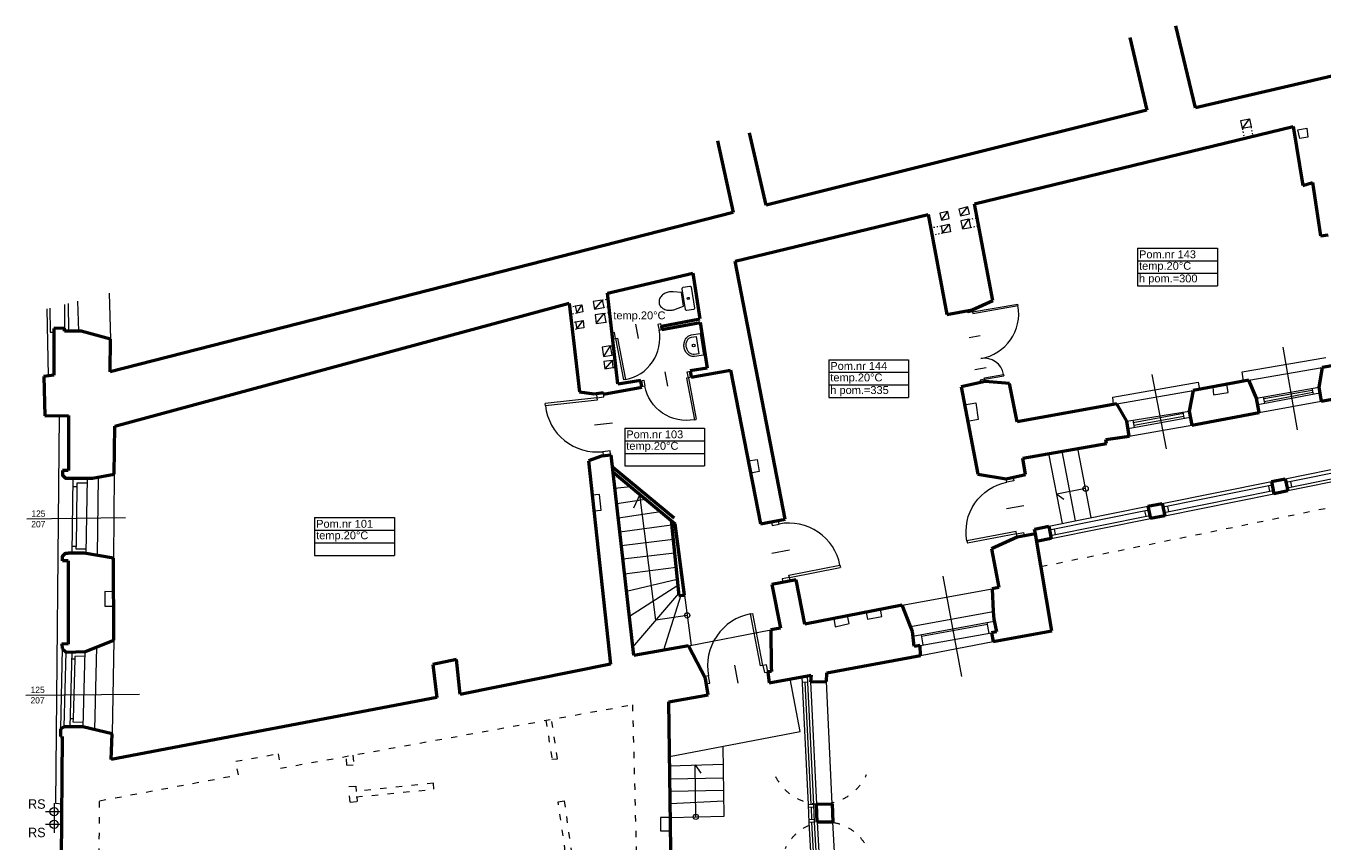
# Model space of a CAD drawing. Header units: millimetres. Extents: x -127811 to -59050, y -244477 to -114521.
# Tile 11 of 16: x -65117 to -62650, y -121361 to -119810. Entities that reach past the tile are written whole.
import ezdxf

# ---------------------------------------------------------------- set-up
doc = ezdxf.new("R2010")
doc.units = ezdxf.units.MM
doc.header["$MEASUREMENT"] = 0
doc.linetypes.add('XREF$0$ACAD_ISO03W100', pattern=[30, 12, -18])
doc.layers.add('XREF', color=8, linetype='Continuous')
for name, color, linetype, lineweight in [('XREF$0$arch C', 8, 'Continuous', 13), ('XREF$0$arch drzwi', 8, 'Continuous', 13), ('XREF$0$arch N', 8, 'XREF$0$ACAD_ISO03W100', 13), ('XREF$0$arch P', 8, 'Continuous', 50), ('XREF$0$opis', 8, 'Continuous', 0), ('XREF$0$opis - pomieszczenia', 8, 'Continuous', 0), ('XREF$0$wyposażenie - kuchnia łazienka', 8, 'Continuous', 0)]:
    doc.layers.add(name, color=color, linetype=linetype, lineweight=lineweight)
doc.styles.add('XREF$0$AB arial', font='arial.ttf')
doc.styles.add('XREF$0$Standard', font='txt')

# ---------------------------------------------------------------- blocks, each defined once
blk = doc.blocks.new('XREF$0$A$C5C5B553C')
at = {"layer": 'XREF$0$arch drzwi', "color": 0}
for p, q in [((0, 0), (0, -12)), ((6, 0), (0, 0)), ((6, -12), (6, 0)), ((51, 9), (51, -21)), ((96, 0), (96, -12)), ((102, 0), (96, 0)), ((102, -12), (102, 0)), ((0, -12), (6, -12)), ((6, -12), (6, -97.9)), ((6, -12), (10, -12)), ((10, -12), (10, -98)), ((96, -12), (102, -12)), ((10, -98), (6, -98))]:
    blk.add_line(p, q, dxfattribs=at)
blk.add_arc((10, -12), 86, 270, 0.0003, dxfattribs=at)
blk = doc.blocks.new('XREF$0$U_40')
at = {"layer": 'XREF$0$wyposażenie - kuchnia łazienka'}
blk.add_lwpolyline([(0, 0), (-400, 0), (-400, 163, -0.117889), (-385, 224, -0.104524), (-341, 279, -0.089899), (-278, 314, -0.081729), (-200, 327, -0.081729), (-122, 314, -0.089899), (-59, 279, -0.104524), (-15, 224, -0.117889), (0, 163), (0, 0)], format="xyb", dxfattribs=at)
blk.add_lwpolyline([(-40, 80), (-360, 80), (-360, 163, -0.117889), (-350, 206, -0.104524), (-316, 248, -0.089899), (-265, 276, -0.081729), (-200, 287, -0.081729), (-135, 276, -0.089899), (-84, 248, -0.104524), (-50, 206, -0.117889), (-40, 163)], format="xyb", close=True, dxfattribs=at)
blk.add_circle((-200, 150), 25, dxfattribs=at)
blk = doc.blocks.new('XREF$0$SEDES3')
at = {"layer": 'XREF$0$wyposażenie - kuchnia łazienka'}
blk.add_lwpolyline([(-167, 357), (-131, 200), (131, 200), (167, 357, 0.05824), (175, 425, 0.072039), (163, 508, 0.083339), (129, 578, 0.106661), (71, 631, 0.132138), (0, 650, 0.132138), (-71, 631, 0.106661), (-129, 578, 0.083339), (-163, 508, 0.072039), (-175, 425, 0.05824), (-167, 357)], format="xyb", dxfattribs=at)
blk.add_lwpolyline([(-225, 150, -0.414214), (-200, 175), (200, 175, -0.414214), (225, 150), (225, 25, -0.414214), (200, 0), (-200, 0, -0.414214), (-225, 25)], format="xyb", close=True, dxfattribs=at)
blk.add_circle((0, 88), 19.6, dxfattribs=at)
blk = doc.blocks.new('XREF$0$003')
at = {"layer": 'XREF$0$arch drzwi', "color": 0}
for p, q in [((-15.8, 88.6), (70, 103.8)), ((-15.3, 85.7), (70.5, 100.9)), ((70.5, 100.9), (70, 103.8)), ((-25.1, 91.3), (-16.5, 92.9)), ((-24.3, 87.1), (-25.1, 91.3)), ((-15.8, 88.6), (-24.3, 87.1)), ((-16.5, 92.9), (-15.8, 88.6)), ((-15.8, 88.6), (-15.3, 85.7)), ((-22.6, 40.2), (-1.3, 44)), ((-11.7, -21), (9.6, -17.2)), ((7, -39.4), (-1.6, -41)), ((-1.6, -41), (-0.8, -45.2)), ((-0.8, -45.2), (7.7, -43.7)), ((6.5, -36.6), (43.1, -30.1)), ((7, -39.4), (6.5, -36.6)), ((7, -39.4), (43.6, -32.9)), ((7.7, -43.7), (7, -39.4)), ((43.1, -30.1), (43.6, -32.9))]:
    blk.add_line(p, q, dxfattribs=at)
for centre, radius, start, end in [((-15.3, 85.7), 87.1, 280.103, 10.0448), ((6.5, -36.6), 37.2, 10.103, 100.103)]:
    blk.add_arc(centre, radius, start, end, dxfattribs=at)
blk = doc.blocks.new('XREF$0$B-01')
at = {"layer": 'XREF$0$opis - pomieszczenia', "color": 0}
for p, q in [((-72, 72), (80, 72)), ((-72, 72), (-72, 0)), ((80, 72), (80, 0)), ((-72, 48), (80, 48)), ((-72, 24), (80, 24)), ((-72, 0), (80, 0))]:
    blk.add_line(p, q, dxfattribs=at)
blk = doc.blocks.new('XREF')
at = {"color": 1}
blk.add_line((-63612.1, -121296), (-63612.2, -121296), dxfattribs=at)
at = {"layer": 'XREF$0$arch C'}
for p, q in [((-62804.7, -119989.6), (-62788.2, -119986.5)), ((-62801.9, -120004.9), (-62804.7, -119989.6)), ((-62801.9, -120004.9), (-62788.2, -119986.5)), ((-62788.2, -119986.5), (-62785.4, -120002)), ((-62785.4, -120002), (-62801.9, -120004.9)), ((-62696.3, -120007.6), (-62679.6, -120004.1)), ((-62692.9, -120023.9), (-62696.3, -120007.6)), ((-62679.6, -120004.1), (-62677.7, -120021.4)), ((-62677.7, -120021.4), (-62692.9, -120023.9)), ((-63362.3, -120162.6), (-63377.6, -120165.8)), ((-63374.8, -120179.1), (-63362.3, -120162.6)), ((-63359.6, -120175.9), (-63362.3, -120162.6)), ((-63324.2, -120153.8), (-63341.4, -120158.5)), ((-63341.4, -120158.5), (-63338.4, -120170.8)), ((-63338.4, -120170.8), (-63324.2, -120153.8)), ((-63321.2, -120167.4), (-63324.2, -120153.8)), ((-63377.6, -120165.8), (-63374.8, -120179.1)), ((-63375.4, -120190), (-63359.7, -120186.8)), ((-63374.8, -120179.1), (-63359.6, -120175.9)), ((-63372.7, -120204.4), (-63359.7, -120186.8)), ((-63359.7, -120186.8), (-63357.1, -120201.5)), ((-63338.4, -120170.8), (-63321.2, -120167.4)), ((-63322.2, -120177.7), (-63337.6, -120180.8)), ((-63337.6, -120180.8), (-63334.6, -120196)), ((-63334.6, -120196), (-63322.2, -120177.7)), ((-63322.2, -120177.7), (-63319.2, -120193)), ((-63375.4, -120190), (-63372.7, -120204.4)), ((-63357.1, -120201.5), (-63372.7, -120204.4)), ((-63334.6, -120196), (-63319.2, -120193)), ((-65018.4, -120333.5), (-65016.8, -120390.8)), ((-64958.1, -120318.4), (-64955.8, -120406)), ((-64020, -120331.3), (-64037.5, -120334.4)), ((-64037.5, -120334.4), (-64034.5, -120348.9)), ((-64020, -120331.3), (-64034.5, -120348.9)), ((-64020, -120331.3), (-64017.2, -120345.6)), ((-65076.9, -120348.1), (-65074.5, -120475.6)), ((-65071.1, -120346.7), (-65070.7, -120392.5)), ((-65043.6, -120339.8), (-65043.3, -120384.8)), ((-65036.2, -120337.9), (-65035.4, -120390.8)), ((-64071.3, -120342.6), (-64058.6, -120340.2)), ((-64071.3, -120342.6), (-64068.7, -120356.4)), ((-64068.7, -120356.4), (-64058.6, -120340.2)), ((-64056.7, -120354.1), (-64068.7, -120356.4)), ((-64058.6, -120340.2), (-64056.7, -120354.1)), ((-64034.5, -120348.9), (-64017.2, -120345.6)), ((-64016.1, -120356.7), (-64033.7, -120359.4)), ((-64033.7, -120359.4), (-64031.6, -120376.1)), ((-64031.6, -120376.1), (-64016.1, -120356.7)), ((-64016.1, -120356.7), (-64013.5, -120373.2)), ((-64071, -120372.8), (-64056.6, -120370.1)), ((-64071, -120372.8), (-64068.6, -120386.4)), ((-64068.6, -120386.4), (-64056.6, -120370.1)), ((-64055, -120384.1), (-64068.6, -120386.4)), ((-64056.6, -120370.1), (-64055, -120384.1)), ((-64031.6, -120376.1), (-64013.5, -120373.2)), ((-65070.7, -120392.5), (-65063.3, -120392.5)), ((-64004.8, -120418.8), (-64020.4, -120421.2)), ((-64020.4, -120421.2), (-64017.4, -120438.5)), ((-64004.8, -120418.8), (-64017.4, -120438.5)), ((-64004.8, -120418.8), (-64002.1, -120436.1)), ((-62725.2, -120421.3), (-62697.7, -120578.2)), ((-64017.4, -120438.5), (-64002.1, -120436.1)), ((-64001.4, -120446.3), (-64016.9, -120448.5)), ((-64016.9, -120448.5), (-64015.2, -120462.3)), ((-64001.4, -120446.3), (-64015.2, -120462.3)), ((-64015.2, -120462.3), (-63999.9, -120460)), ((-64001.4, -120446.3), (-63999.9, -120460)), ((-62802.5, -120468.3), (-62643.4, -120440.8)), ((-62789.5, -120484), (-62650.4, -120459.6)), ((-62974, -120473), (-62947, -120614.5)), ((-62799.9, -120485.9), (-62802.5, -120468.3)), ((-63048.7, -120516.1), (-62886.3, -120487.5)), ((-63040.9, -120529.1), (-62895.4, -120503.4)), ((-62886.3, -120487.5), (-62883.8, -120501.3)), ((-62858.4, -120496.6), (-62856.9, -120512)), ((-62856.9, -120512), (-62828.9, -120507.4)), ((-62828.9, -120507.4), (-62831.7, -120491.7)), ((-62775, -120517.8), (-62656.5, -120496.9)), ((-62772.7, -120530.4), (-62654.7, -120508)), ((-62761.4, -120519), (-62668.9, -120502.6)), ((-62760.4, -120524.4), (-62668.1, -120506.9)), ((-62669.5, -120499.2), (-62667.4, -120510.4)), ((-63330.6, -120530.9), (-63309, -120527)), ((-63309, -120527), (-63304.6, -120558.8)), ((-63047.2, -120530.2), (-63048.7, -120516.1)), ((-62770, -120545.6), (-62652.3, -120523.6)), ((-62762.1, -120515.6), (-62759.7, -120527.9)), ((-65059.9, -121289.8), (-65053, -120551.4)), ((-63022, -120561.9), (-62903.4, -120542.6)), ((-63019.6, -120576), (-62901.2, -120554.3)), ((-62913.9, -120547.5), (-63009.6, -120565)), ((-63008.7, -120569.5), (-62913.2, -120552.3)), ((-62912.5, -120556.4), (-62914.4, -120544.4)), ((-63304.6, -120558.8), (-63324.5, -120562.6)), ((-63017.1, -120590.2), (-62898.4, -120569.6)), ((-63010.5, -120560), (-63007.9, -120573.9)), ((-63144.4, -120756.5), (-63170.5, -120623.5)), ((-63119.5, -120751.5), (-63144.8, -120619.1)), ((-63089.5, -120745.5), (-63114.9, -120613.9)), ((-62720.4, -120671.3), (-62514, -120629.8)), ((-63742.2, -120637.3), (-63725.1, -120634.7)), ((-63725.1, -120634.7), (-63721.6, -120657.9)), ((-62512.5, -120637.1), (-62718.9, -120678.6)), ((-62716.9, -120688.6), (-62510.5, -120647)), ((-62509.3, -120653), (-62715.7, -120694.6)), ((-65027.3, -120670.1), (-65029.1, -120812.9)), ((-65000.4, -120679.8), (-65020, -120679.6)), ((-65020, -120679.6), (-65019.8, -120687)), ((-65000.2, -120670.1), (-65002.7, -120813.4)), ((-64979.4, -120668.1), (-64981.4, -120817)), ((-64948.6, -120662.5), (-64950.2, -120822.3)), ((-63721.6, -120657.9), (-63737.6, -120661.1)), ((-62954.3, -120718.3), (-62746.8, -120676.6)), ((-62710.5, -120676.9), (-62708.5, -120686.9)), ((-65019.8, -120687), (-65027.5, -120686.9)), ((-65019.8, -120687), (-65021.4, -120800.3)), ((-64025.1, -120701.5), (-64039, -120703)), ((-64021.9, -120731.2), (-64025.1, -120701.5)), ((-63995.8, -120689.1), (-63966.7, -120686.2)), ((-63948.4, -120701.4), (-63960.5, -120727.5)), ((-63918.1, -120940.8), (-63948.4, -120701.4)), ((-63100.2, -120690.2), (-63155.3, -120701)), ((-63155.3, -120701), (-63141.9, -120710.1)), ((-62745.3, -120683.9), (-62952.9, -120725.6)), ((-62950.8, -120735.8), (-62743.3, -120693.9)), ((-62949.6, -120741.8), (-62742.1, -120700)), ((-62752.3, -120685.3), (-62750.3, -120695.3)), ((-64035.8, -120732.2), (-64021.9, -120731.2)), ((-63992.5, -120718.3), (-63937.8, -120710.3)), ((-63170.3, -120761.7), (-62981.7, -120723.8)), ((-62980.2, -120731.1), (-63168.9, -120769.1)), ((-62944.5, -120724), (-62942.5, -120734.1)), ((-65115.3, -120747.7), (-64927.2, -120745.4)), ((-63989.4, -120746), (-63909.1, -120734.1)), ((-63166.8, -120779.3), (-62978.2, -120741.3)), ((-63165.6, -120785.3), (-62977, -120747.3)), ((-62988, -120732.7), (-62985.9, -120742.9)), ((-63888.3, -120759.5), (-63986.4, -120772.8)), ((-63159.9, -120767.3), (-63157.9, -120777.5)), ((-65021.4, -120800.3), (-65029, -120800.2)), ((-65021.4, -120805.4), (-65021.4, -120800.3)), ((-63983.5, -120798.5), (-63885.4, -120786.3)), ((-65002.6, -120805.4), (-65021.4, -120805.4)), ((-63882.5, -120813.2), (-63980.7, -120824.2)), ((-63977.5, -120852.5), (-63879.7, -120840)), ((-63973.8, -120885.4), (-63877.2, -120862.6)), ((-63875.9, -120874.9), (-63968.4, -120933.5)), ((-63372, -120856.8), (-63336.2, -121047.5)), ((-64966.3, -120886.3), (-64966.7, -120913.8)), ((-64949.8, -120886.5), (-64966.3, -120886.3)), ((-63961.9, -120991.9), (-63874.4, -120889.7)), ((-63870.7, -120893.2), (-63903.7, -120997.9)), ((-63863.6, -120892.7), (-63850.9, -120988.6)), ((-63449.3, -120912.3), (-63278.3, -120880.8)), ((-64966.7, -120913.8), (-64949.7, -120913.7)), ((-63518.1, -120925.7), (-63515.2, -120938.5)), ((-63488.2, -120933.7), (-63490.8, -120920.4)), ((-63433.7, -120952.7), (-63276, -120923.9)), ((-63858.4, -120931.5), (-63918.1, -120940.8)), ((-63579.2, -120937.6), (-63576.6, -120953.2)), ((-63576.6, -120953.2), (-63550.2, -120947.2)), ((-63550.2, -120947.2), (-63553.5, -120932.6)), ((-63515.2, -120938.5), (-63488.2, -120933.7)), ((-63428.8, -120971.1), (-63274.4, -120942.8)), ((-63412.6, -120971.2), (-63286.9, -120948.2)), ((-63283.7, -120965.7), (-63287.5, -120945.2)), ((-63855.9, -120989.5), (-63699.3, -120958.9)), ((-63415.1, -120988.7), (-63279.3, -120964.9)), ((-63413.1, -120968.2), (-63409.7, -120987.8)), ((-65047.8, -120994.8), (-65051.2, -121147.6)), ((-65043.9, -121143.7), (-65040.4, -121001.3)), ((-65029.5, -121001.1), (-65033.1, -121143.7)), ((-65004.6, -121000.5), (-65008.7, -121143.6)), ((-64982.5, -120992.1), (-64986, -121148.9)), ((-64949.3, -120978.8), (-64952.7, -121156.8)), ((-63414.3, -121007.7), (-63276.3, -120981.1)), ((-65023.5, -121014.8), (-65029.8, -121014.7)), ((-65026.2, -121128.4), (-65023.3, -121014.8)), ((-65004.8, -121009.1), (-65023.7, -121009.5)), ((-65023.7, -121009.5), (-65023.5, -121014.8)), ((-63643.4, -121152.6), (-63662.5, -121052.5)), ((-63629, -121058.4), (-63639, -121058.9)), ((-63624, -121058.2), (-63612.3, -121291)), ((-63582.3, -121289.9), (-63593.2, -121057.4)), ((-65116.7, -121083), (-64900.9, -121081.4)), ((-65026.2, -121128.4), (-65032.7, -121128.2)), ((-65026.6, -121134.7), (-65026.2, -121128.4)), ((-65008.4, -121135.2), (-65026.6, -121134.7)), ((-63892.1, -121200.1), (-63643.4, -121152.6)), ((-63788, -121313.8), (-63789.8, -121180.6)), ((-63891.8, -121217.7), (-63789.3, -121214.4)), ((-63841.9, -121314.9), (-63843.3, -121216.2)), ((-63843.3, -121216.2), (-63832.6, -121231.8)), ((-63789, -121241.5), (-63891.5, -121242.9)), ((-63891.1, -121265.7), (-63788.6, -121264.3)), ((-65063.2, -121288.9), (-65063.2, -121321.2)), ((-65049, -121290.6), (-65059.9, -121289.8)), ((-63890.8, -121289.3), (-63788.4, -121284.6)), ((-63617.3, -121291.3), (-63627.3, -121291.8)), ((-63617.1, -121296.3), (-63627.1, -121296.8)), ((-65079.3, -121305), (-65047, -121305)), ((-65063.2, -121308.5), (-65063.2, -121321.2)), ((-65063.2, -121313), (-65063.2, -121345.3)), ((-63890.5, -121316), (-63909.1, -121316.4)), ((-63909.1, -121316.4), (-63908.9, -121341.6)), ((-63890.5, -121316), (-63788, -121313.8)), ((-63616.3, -121320.2), (-63626.4, -121320.8)), ((-65079.3, -121329.1), (-65047, -121329.1)), ((-65063.2, -121332.6), (-65063.2, -121345.3)), ((-63908.9, -121341.6), (-63890.1, -121341.4)), ((-63616.2, -121325.2), (-63626.2, -121325.8)), ((-63611.2, -121325), (-63597.2, -121569.3)), ((-63567.2, -121568.6), (-63581, -121325))]:
    blk.add_line(p, q, dxfattribs=at)
for points in [[(-63569.7, -122532.7), (-63569.9, -122527.6), (-63582.6, -122265.4), (-63584.5, -122230.2), (-63595.1, -121962.6), (-63597.4, -121924.8), (-63609.6, -121658.8), (-63612.2, -121569.9), (-63626.2, -121325.6), (-63627.3, -121291.6), (-63639.5, -121048.2)], [(-63559.7, -122532.2), (-63559.9, -122527.2), (-63572.6, -122264.9), (-63574.5, -122229.8), (-63585.1, -121962.1), (-63587.5, -121924.3), (-63599.6, -121658.4), (-63602.2, -121569.5), (-63616.2, -121325.2), (-63617.3, -121291.2), (-63629.6, -121046.3)], [(-63622.3, -121291.5), (-63622.3, -121291.4), (-63634, -121058.7)], [(-63621.3, -121320.5), (-63622.1, -121296.5)], [(-63607.2, -121569.8), (-63607.2, -121569.7), (-63621.2, -121325.4)]]:
    blk.add_lwpolyline(points, dxfattribs=at)
for centre, radius in [((-63100.2, -120690.2), 5), ((-63858.4, -120931.5), 5), ((-65063.2, -121305), 7.94), ((-65063.2, -121329.1), 7.94), ((-63841.9, -121314.9), 5)]:
    blk.add_circle(centre, radius, dxfattribs=at)
at = {"layer": 'XREF$0$arch N', "linetype": 'XREF$0$ACAD_ISO03W100', "ltscale": 0.2}
for p, q in [((-62801.9, -120004.9), (-62798.6, -120023.6)), ((-62785.4, -120002), (-62782.3, -120019.6)), ((-63322.2, -120177.7), (-63306.8, -120174.7)), ((-63395.4, -120194.1), (-63375.4, -120190)), ((-63372.7, -120204.4), (-63392.8, -120208.2)), ((-63319.2, -120193), (-63303.9, -120190.1)), ((-64020, -120331.3), (-64008.8, -120329.3)), ((-64081.9, -120344.6), (-64071.3, -120342.6)), ((-64068.7, -120356.4), (-64080.3, -120358.7)), ((-64017.2, -120345.6), (-64007.2, -120343.7)), ((-64016.1, -120356.7), (-64005.9, -120355)), ((-64078.5, -120374.2), (-64071, -120372.9)), ((-64013.5, -120373.2), (-64004, -120371.7)), ((-64077, -120387.9), (-64068.6, -120386.4)), ((-64004.8, -120418.8), (-63998.8, -120417.9)), ((-64002.1, -120436.1), (-63996.8, -120435.3)), ((-64001.4, -120446.3), (-63995.7, -120445.5)), ((-63999.9, -120460), (-63994.1, -120459.1))]:
    blk.add_line(p, q, dxfattribs=at)
at = {"layer": 'XREF$0$arch N', "linetype": 'XREF$0$ACAD_ISO03W100'}
for p, q in [((-63185.3, -120838.6), (-61607.3, -120515.3)), ((-64632.6, -121222.4), (-63962.6, -121101.5)), ((-63962.6, -121101.5), (-63950.6, -121559.1)), ((-64127.1, -121131.2), (-64115.8, -121205.3)), ((-64105.2, -121204.4), (-64116.4, -121129.2)), ((-64717.3, -121209.2), (-64636.6, -121194.7)), ((-64636.6, -121194.7), (-64632.6, -121222.4)), ((-64505.9, -121216.7), (-64507.4, -121199.8)), ((-64494.4, -121197.5), (-64492.8, -121215.6)), ((-64712.5, -121235.1), (-64717.3, -121209.2)), ((-64505.9, -121216.7), (-64492.8, -121215.6)), ((-64115.8, -121205.3), (-64105.2, -121204.4)), ((-64976.4, -121284.3), (-64712.5, -121235.1)), ((-64502.4, -121257.4), (-64489.1, -121256.3)), ((-64499.8, -121286.7), (-64502.4, -121257.4)), ((-64341.3, -121251), (-64490.2, -121266.9)), ((-64489.1, -121256.3), (-64488.2, -121266.7)), ((-64488.5, -121277), (-64340.6, -121262.3)), ((-64340.6, -121262.3), (-64341.3, -121251)), ((-64977.4, -121387.4), (-64976.4, -121284.3)), ((-64499.8, -121286.7), (-64486.6, -121285.5)), ((-64487.3, -121276.8), (-64486.6, -121285.5)), ((-64103.8, -121286.2), (-64092.4, -121284.7)), ((-64077.8, -121470), (-64103.8, -121286.2)), ((-64092.4, -121284.7), (-64065.7, -121477.9))]:
    blk.add_line(p, q, dxfattribs=at)
for centre, radius, start, end in [((-63604.7, -121194.6), 96.2, 207.0571, 335.7749), ((-63593.6, -121411), 86, 32.7749, 155.5895)]:
    blk.add_arc(centre, radius, start, end, dxfattribs=at)
at = {"layer": 'XREF$0$arch P'}
for p, q in [((-62891.1, -119965.5), (-62928.4, -119809.7)), ((-62246.9, -119816.5), (-62891.1, -119965.5)), ((-63016.2, -119831.7), (-62983.6, -119970.1)), ((-62983.6, -119970.1), (-63708.2, -120151)), ((-63708.2, -120151), (-63739.7, -120013)), ((-63311.8, -120148.3), (-62705.3, -120000.9)), ((-62705.3, -120000.9), (-62687, -120113.1)), ((-63800.6, -120028.3), (-63770.7, -120164.8)), ((-62687, -120113.1), (-62668.7, -120107.8)), ((-62668.7, -120107.8), (-62653.4, -120209)), ((-63276.9, -120332.1), (-63311.8, -120148.3)), ((-63770.7, -120164.8), (-64956.1, -120467.7)), ((-63767.3, -120257.3), (-63400.1, -120168.7)), ((-63400.1, -120168.7), (-63364.5, -120359.1)), ((-62653.4, -120209), (-62638.6, -120207.2)), ((-63671.9, -120748.4), (-63767.3, -120257.3)), ((-64010.1, -120318.2), (-63847.9, -120280)), ((-63847.9, -120280), (-63834.6, -120367.4)), ((-63990.5, -120491.3), (-64010.1, -120318.2)), ((-63316.4, -120349.8), (-63276.9, -120332.1)), ((-64947.7, -120571.1), (-64082.7, -120337.3)), ((-64082.7, -120337.3), (-64063.5, -120505.8)), ((-63364.5, -120359.1), (-63316.4, -120349.8)), ((-65043.3, -120384.8), (-65063.3, -120385.7)), ((-65063.3, -120385.7), (-65063.3, -120474.2)), ((-65043.5, -120390.8), (-65043.3, -120384.8)), ((-63907.5, -120381.2), (-63834.6, -120367.4)), ((-63907.5, -120381.2), (-63906.4, -120387.6)), ((-63906.4, -120387.6), (-63833.6, -120374.4)), ((-63833.6, -120374.4), (-63820.4, -120460.9)), ((-65011.8, -120390.8), (-65043.5, -120390.8)), ((-64955.8, -120406), (-65011.8, -120390.8)), ((-64956.1, -120467.7), (-64955.8, -120406)), ((-62650.4, -120459.6), (-62656.5, -120496.9)), ((-62601.8, -120451.4), (-62650.4, -120459.6)), ((-65063.3, -120474.2), (-65082.9, -120476.6)), ((-65082.9, -120476.6), (-65080.5, -120551.8)), ((-63946.7, -120484.2), (-63990.5, -120491.3)), ((-63945, -120497.1), (-63946.7, -120484.2)), ((-63820.4, -120460.9), (-63852.6, -120466.3)), ((-63852.6, -120466.3), (-63850.6, -120478.2)), ((-63850.6, -120478.2), (-63776.2, -120464.6)), ((-63776.2, -120464.6), (-63718.7, -120757.2)), ((-62789.5, -120484), (-62895.4, -120503.4)), ((-62775, -120517.8), (-62789.5, -120484)), ((-64063.5, -120505.8), (-64035.2, -120510.1)), ((-64035.2, -120510.1), (-64017.5, -120507.4)), ((-64017.5, -120510.2), (-63945, -120497.1)), ((-64017.5, -120507.4), (-64017.5, -120510.2)), ((-63291.7, -120486.4), (-63337.1, -120496.7)), ((-63337.1, -120496.7), (-63305.2, -120662.9)), ((-63245.4, -120490), (-63291.7, -120486.4)), ((-63230.6, -120563.2), (-63245.4, -120490)), ((-62895.4, -120503.4), (-62903.4, -120542.6)), ((-62656.5, -120496.9), (-62652.3, -120523.6)), ((-62652.3, -120523.6), (-62516.6, -120499.2)), ((-63040.9, -120529.1), (-63230.6, -120563.2)), ((-63022, -120561.9), (-63040.9, -120529.1)), ((-62770, -120545.6), (-62775, -120517.8)), ((-65080.5, -120551.8), (-65035.9, -120551.2)), ((-65035.9, -120551.2), (-65036, -120655.5)), ((-62903.4, -120542.6), (-62898.4, -120569.6)), ((-62898.4, -120569.6), (-62770, -120545.6)), ((-64948.6, -120662.5), (-64947.7, -120571.1)), ((-63017.1, -120590.2), (-63022, -120561.9)), ((-63219.8, -120632), (-63060.2, -120604.5)), ((-63062, -120596.5), (-63017.1, -120590.2)), ((-63060.2, -120604.5), (-63062, -120596.5)), ((-64021.5, -120628.6), (-64046.1, -120637.1)), ((-64002.8, -120626.5), (-64021.5, -120628.6)), ((-63960.1, -121007.7), (-64002.8, -120626.5)), ((-63214.4, -120663.4), (-63219.8, -120632)), ((-64046.1, -120637.1), (-64004.3, -121024.2)), ((-64000.3, -120648.5), (-63883, -120745.7)), ((-65036.1, -120670.1), (-64990.2, -120670.1)), ((-64990.2, -120670.1), (-64948.6, -120662.5)), ((-63999.1, -120659.2), (-63881.5, -120757.2)), ((-63305.2, -120662.9), (-63251.3, -120671.5)), ((-63251.3, -120671.5), (-63214.4, -120663.4)), ((-62746.8, -120676.6), (-62720.4, -120671.3)), ((-62746.8, -120676.6), (-62742.1, -120700)), ((-62720.4, -120671.3), (-62715.7, -120694.6)), ((-62715.7, -120694.6), (-62742.1, -120700)), ((-62981.7, -120723.8), (-62954.3, -120718.3)), ((-62981.7, -120723.8), (-62977, -120747.3)), ((-62954.3, -120718.3), (-62949.6, -120741.8)), ((-63889.2, -120750.8), (-63874, -120893.4)), ((-63718.7, -120757.2), (-63671.9, -120748.4)), ((-62949.6, -120741.8), (-62977, -120747.3)), ((-63863.6, -120892.7), (-63881.5, -120757.2)), ((-63195.9, -120776.2), (-63230.3, -120782.7)), ((-63197.3, -120767.1), (-63170.3, -120761.7)), ((-63195.9, -120776.2), (-63197.3, -120767.1)), ((-63164.7, -120961.2), (-63195.9, -120776.2)), ((-63170.3, -120761.7), (-63165.6, -120785.3)), ((-63230.3, -120782.7), (-63279.6, -120804.8)), ((-63279.6, -120804.8), (-63265.4, -120878.3)), ((-63165.6, -120785.3), (-63193.4, -120791)), ((-65036.3, -120827.6), (-65036.5, -120986.2)), ((-65006.1, -120812.8), (-65036.3, -120813)), ((-64950.2, -120822.3), (-65006.1, -120812.8)), ((-64949.3, -120978.8), (-64950.2, -120822.3)), ((-63651.3, -120863.8), (-63697.3, -120872.5)), ((-63697.3, -120872.5), (-63680.7, -120955.7)), ((-63634.8, -120948.4), (-63651.3, -120863.8)), ((-63265.4, -120878.3), (-63278.3, -120880.8)), ((-63874, -120893.4), (-63863.6, -120892.7)), ((-63278.3, -120880.8), (-63276, -120923.9)), ((-63449.3, -120912.3), (-63634.8, -120948.4)), ((-63433.7, -120952.7), (-63449.3, -120912.3)), ((-63276, -120923.9), (-63275.2, -120938.8)), ((-63429.9, -120962.4), (-63433.7, -120952.7)), ((-63275.2, -120938.8), (-63270.1, -120963)), ((-63680.7, -120955.7), (-63699.3, -120958.9)), ((-63699.3, -120958.9), (-63698.9, -121029.6)), ((-63426.2, -120990.8), (-63429.9, -120962.4)), ((-63270.1, -120963), (-63279.3, -120964.9)), ((-63279.3, -120964.9), (-63276.3, -120981.1)), ((-63276.3, -120981.1), (-63164.7, -120961.2)), ((-65036.5, -120986.2), (-65048.2, -120985.7)), ((-65048.2, -120985.7), (-65047.8, -120994.8)), ((-65047.8, -120994.8), (-65040.4, -121001.3)), ((-65040.4, -121001.3), (-65003.5, -121000.5)), ((-65003.5, -121000.5), (-64949.3, -120978.8)), ((-63855.9, -120989.5), (-63960.1, -121007.7)), ((-63823.8, -121051.5), (-63855.9, -120989.5)), ((-63415.1, -120988.7), (-63426.2, -120990.8)), ((-63414.3, -121007.7), (-63415.1, -120988.7)), ((-64297.3, -121015.7), (-64342.6, -121025.2)), ((-64342.6, -121025.2), (-64334.7, -121087.8)), ((-64290.1, -121081.8), (-64297.3, -121015.7)), ((-64004.3, -121024.2), (-64290.1, -121081.8)), ((-63592.4, -121040.9), (-63414.3, -121007.7)), ((-63818.7, -121082.8), (-63823.8, -121051.5)), ((-63697.8, -121038), (-63704.7, -121039.1)), ((-63704.7, -121039.1), (-63702.5, -121060)), ((-63702.5, -121060), (-63622.5, -121045)), ((-63698.9, -121029.6), (-63697.8, -121038)), ((-63622.5, -121045), (-63624, -121058.2)), ((-63593.2, -121057.4), (-63592.4, -121040.9)), ((-63624, -121058.2), (-63593.2, -121057.4)), ((-64334.7, -121087.8), (-64954.6, -121206)), ((-63893.5, -121096), (-63818.7, -121082.8)), ((-63884.7, -121732.8), (-63893.5, -121096)), ((-65043.9, -121143.7), (-65051.2, -121147.6)), ((-65051.2, -121147.6), (-65051.2, -121162)), ((-65008.6, -121143.6), (-65043.9, -121143.7)), ((-64952.7, -121156.8), (-65008.6, -121143.6)), ((-65051.2, -121162), (-65048, -121162.1)), ((-65048, -121162.1), (-65049.8, -121395.5)), ((-64954.6, -121206), (-64952.7, -121156.8)), ((-63612.3, -121291), (-63582.3, -121289.9)), ((-63611.2, -121325), (-63612.3, -121291)), ((-63582.3, -121289.9), (-63581, -121325)), ((-63581, -121325), (-63611.2, -121325))]:
    blk.add_line(p, q, dxfattribs=at)
for points in [[(-65036.1, -120655.5), (-65047.1, -120655.5)], [(-65047.1, -120655.5), (-65047.1, -120664.5), (-65041.4, -120670.1), (-65036.1, -120670.1)], [(-65047.3, -120827.6), (-65047.3, -120818.6), (-65041.6, -120813), (-65036.3, -120813)], [(-65036.3, -120827.6), (-65047.3, -120827.6)]]:
    blk.add_lwpolyline(points, dxfattribs=at)
at = {"layer": 'XREF$0$arch drzwi', "linetype": 'Continuous'}
blk.add_blockref('XREF$0$003', (-63299.4, -120442.7), dxfattribs=at)
for p, xscale, yscale, zscale, rotation in [((-64002.3, -120394.4), 0.9365750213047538, 0.9365750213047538, 0.9365750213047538, 10.74479712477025), ((-63852.7, -120467.2), -0.9365750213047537, 0.9365750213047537, 0.9365750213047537, 10.74479712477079), ((-64017.5, -120508.8), 1.148887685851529, 1.148887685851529, 1.148887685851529, 276.38971929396), ((-63217.2, -120780.2), -1.109495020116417, 1.109495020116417, 1.109495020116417, 280.7912635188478), ((-63676.2, -120868.5), 1.148887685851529, 1.148887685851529, 1.148887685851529, 100.7912635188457), ((-63704.7, -121039.1), 1.171821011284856, 1.171821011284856, 1.171821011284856, 190.8455241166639)]:
    blk.add_blockref('XREF$0$A$C5C5B553C', p, dxfattribs=dict(at, xscale=xscale, yscale=yscale, zscale=zscale, rotation=rotation))
at = {"layer": 'XREF$0$opis - pomieszczenia'}
for p in [(-62929.6, -120304.5), (-63517.1, -120516.9), (-63905.3, -120647.1), (-64495.4, -120817.3)]:
    blk.add_blockref('XREF$0$B-01', p, dxfattribs=at)
at = {"layer": 'XREF$0$wyposażenie - kuchnia łazienka'}
for name, p, xscale, yscale, zscale, rotation in [('XREF$0$SEDES3', (-63847.6, -120326.9), 0.09999999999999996, 0.09999999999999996, 0.09999999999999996, 98.66490968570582), ('XREF$0$U_40', (-63833.8, -120395.2), 0.104, 0.104, 0.104, 98.664909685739)]:
    blk.add_blockref(name, p, dxfattribs=dict(at, xscale=xscale, yscale=yscale, zscale=zscale, rotation=rotation))
at = {"layer": 'XREF$0$opis', "char_height": 12, "attachment_point": 5, "rotation": 359.5117, "style": 'XREF$0$Standard'}
for insert in [(-65093, -120747.9), (-65094.5, -121083.2)]:
    blk.add_mtext_dynamic_manual_height_columns('125\\P207', width=71.788, gutter_width=12.5, heights=[0], dxfattribs=dict(at, insert=insert))
at = {"layer": 'XREF$0$opis', "char_height": 18, "attachment_point": 5, "style": 'XREF$0$Standard'}
for insert in [(-65096, -121290.6), (-65096, -121344.7)]:
    blk.add_mtext_dynamic_manual_height_columns('RS', width=71.788, gutter_width=12.5, heights=[0], dxfattribs=dict(at, insert=insert))
at = {"layer": 'XREF$0$opis - pomieszczenia', "char_height": 15, "attachment_point": 4, "style": 'XREF$0$AB arial'}
for s, width, insert in [('Pom.nr 143', 139.287, (-62998.6, -120244.5)), ('temp.20%%DC', 71.788, (-62998.6, -120268.5)), ('h pom.=300', 122.496, (-62998.6, -120292.5)), ('temp.20%%DC', 71.788, (-63998.9, -120362.8)), ('Pom.nr 144', 139.287, (-63586.1, -120456.9)), ('temp.20%%DC', 71.788, (-63586.1, -120480.9)), ('h pom.=335', 122.496, (-63586.1, -120504.9)), ('Pom.nr 103', 139.287, (-63974.3, -120587.1)), ('temp.20%%DC', 71.788, (-63974.3, -120611.1)), ('Pom.nr 101', 139.287, (-64564.4, -120757.3)), ('temp.20%%DC', 71.788, (-64564.4, -120781.3))]:
    blk.add_mtext_dynamic_manual_height_columns(s, width=width, gutter_width=12.5, heights=[0], dxfattribs=dict(at, insert=insert))

msp = doc.modelspace()

# ---------------------------------------------------------------- block references
at = {"layer": 'XREF'}
msp.add_blockref('XREF', (0, 0), dxfattribs=at)

doc.saveas('drawing.dxf')
